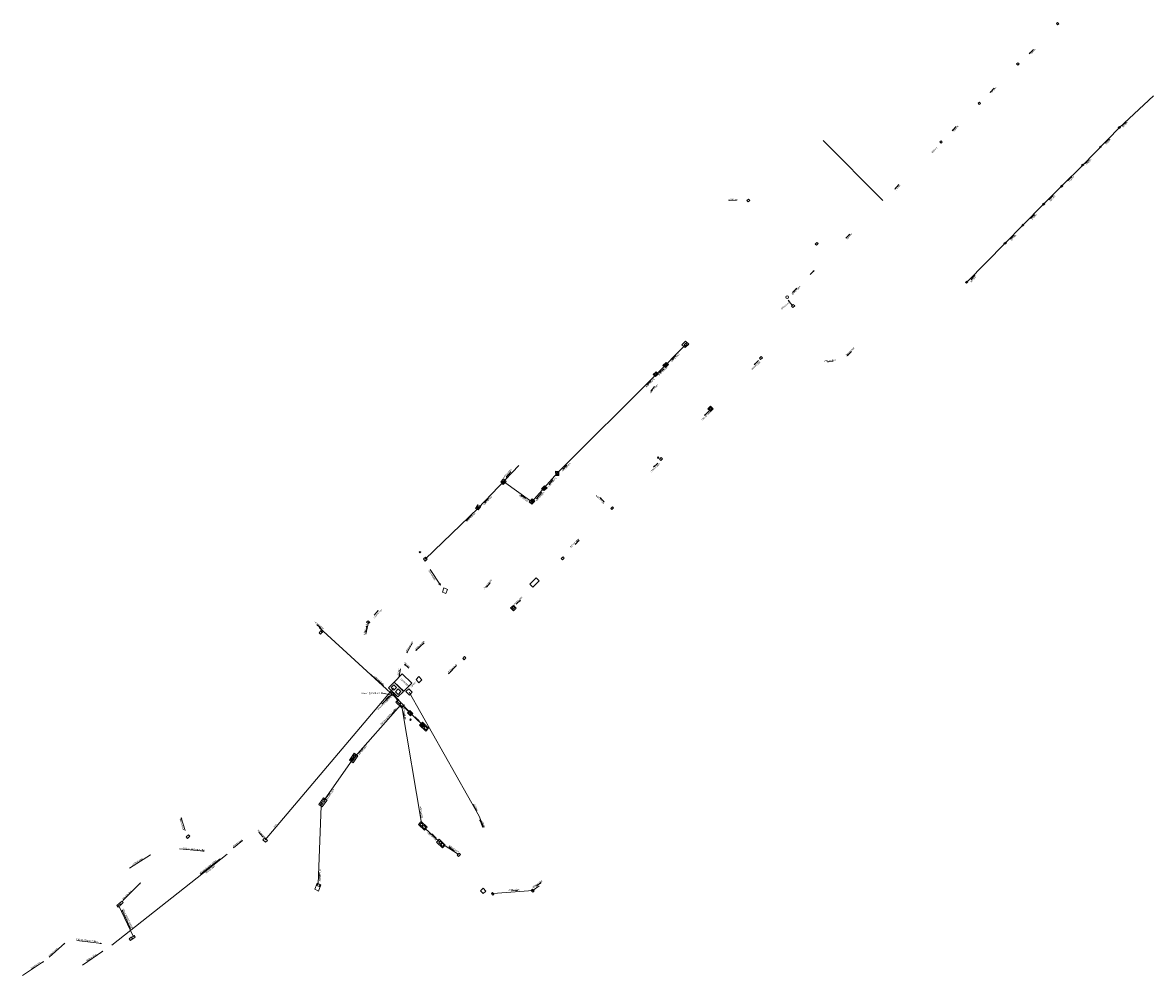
# Model space of a CAD drawing. Header units: millimetres. Extents: x -79464 to -76785, y -3788210 to -3782955.
# Tile 9 of 131: x -79195 to -78900, y -3785882 to -3785633. Entities that reach past the tile are written whole.
import ezdxf
from ezdxf.enums import TextEntityAlignment as Align
from ezdxf.lldxf.tags import DXFTag

# ---------------------------------------------------------------- set-up
doc = ezdxf.new("R2010")
doc.units = ezdxf.units.MM
doc.header["$LTSCALE"] = 8
doc.header["$MEASUREMENT"] = 0
doc.linetypes.add('CENTER', pattern=[2, 1.25, -0.25, 0.25, -0.25])
doc.layers.add('SEWER MANHOLE', color=7, linetype='Continuous')
doc.layers.add('STORMWATER MANHOLE', color=7, linetype='Continuous')
doc.styles.add('Style-Arial', font='arial.ttf')
tags = doc.linetypes.add('DASHED0', pattern=[1, 0.5, -0.5]).pattern_tags.tags
tags[6:7] = [DXFTag(74, 4), DXFTag(75, 0), DXFTag(340, '0'), DXFTag(46, 0.0), DXFTag(50, 0.0), DXFTag(44, 0.0), DXFTag(45, 0.0)]
tags[4:5] = [DXFTag(74, 4), DXFTag(75, 0), DXFTag(340, '0'), DXFTag(46, 0.0), DXFTag(50, 0.0), DXFTag(44, 0.0), DXFTag(45, 0.0)]

msp = doc.modelspace()

# ---------------------------------------------------------------- linework, layer by layer
at = {"layer": 'SEWER MANHOLE', "color": 45, "lineweight": 15}
for p, q in [((-79022.7, -3785717.04, 2.73), (-79021.75, -3785716.12, 2.72)), ((-79022.7, -3785717.04, 2.72), (-79021.82, -3785717.78, 2.73)), ((-79021.62, -3785716.61, 2.68), (-79022.06, -3785717.06, 2.46)), ((-79021.75, -3785717.38, 2.68), (-79022.06, -3785717.06, 2.46)), ((-79020.87, -3785716.86, 2.72), (-79021.82, -3785717.78, 2.73)), ((-79020.87, -3785716.86, 2.73), (-79021.75, -3785716.12, 2.72)), ((-79021.75, -3785717.38, 2.46), (-79021.31, -3785716.93, 2.68)), ((-79021.62, -3785716.61, 2.46), (-79021.31, -3785716.93, 2.68)), ((-79026.79, -3785721.63, 2.72), (-79027.59, -3785722.43, 2.73)), ((-79026.97, -3785722.96, 2.72), (-79027.59, -3785722.43, 2.73)), ((-79026.8, -3785721.87, 3.28), (-79027.32, -3785722.37, 3.32)), ((-79026.96, -3785722.67, 3.28), (-79027.32, -3785722.37, 3.32)), ((-79026.97, -3785722.96, 2.73), (-79026.18, -3785722.16, 2.72)), ((-79026.96, -3785722.67, 3.32), (-79026.44, -3785722.18, 3.28)), ((-79026.8, -3785721.87, 3.32), (-79026.44, -3785722.18, 3.28)), ((-79026.79, -3785721.63, 2.73), (-79026.18, -3785722.16, 2.72)), ((-79030.14, -3785724.82, 2.73), (-79029.38, -3785724.11, 2.72)), ((-79030.14, -3785724.82, 2.72), (-79029.56, -3785725.3, 2.73)), ((-79029.91, -3785724.78, 3.32), (-79029.42, -3785724.36, 3.28)), ((-79029.91, -3785724.78, 3.28), (-79029.49, -3785725.08, 3.32)), ((-79028.79, -3785724.59, 2.72), (-79029.56, -3785725.3, 2.73)), ((-79029, -3785724.66, 3.28), (-79029.49, -3785725.08, 3.32)), ((-79029, -3785724.66, 3.32), (-79029.42, -3785724.36, 3.28)), ((-79028.79, -3785724.59, 2.73), (-79029.38, -3785724.11, 2.72)), ((-79065.14, -3785748.54), (-79075.77, -3785759.68)), ((-79055.57, -3785751.1, 2.72), (-79055.58, -3785750.03, 2.73)), ((-79054.75, -3785750.06, 2.72), (-79055.58, -3785750.03, 2.73)), ((-79055.42, -3785750.88, 4.6), (-79055.41, -3785750.2, 4.69)), ((-79054.93, -3785750.18, 4.6), (-79055.41, -3785750.2, 4.69)), ((-79054.93, -3785750.18, 4.69), (-79054.95, -3785750.86, 4.6)), ((-79054.75, -3785750.06, 2.73), (-79054.74, -3785751.13, 2.72)), ((-79069.14, -3785752.03, 2.72), (-79069.89, -3785752.82, 2.73)), ((-79069.25, -3785753.47, 2.72), (-79069.89, -3785752.82, 2.73)), ((-79069.11, -3785752.42), (-79069.58, -3785752.94, 6.73)), ((-79069.26, -3785753.22), (-79069.58, -3785752.94, 6.73)), ((-79069.26, -3785753.22, 6.73), (-79068.79, -3785752.71)), ((-79069.25, -3785753.47, 2.73), (-79068.5, -3785752.68, 2.72)), ((-79069.14, -3785752.03, 2.73), (-79068.5, -3785752.68, 2.72)), ((-79069.11, -3785752.42, 6.73), (-79068.79, -3785752.71)), ((-79055.57, -3785751.1, 2.73), (-79054.74, -3785751.13, 2.72)), ((-79055.42, -3785750.88, 4.69), (-79054.95, -3785750.86, 4.6)), ((-79059.27, -3785754.58, 2.73), (-79058.51, -3785753.87, 2.72)), ((-79059.27, -3785754.58, 2.72), (-79058.59, -3785755.09, 2.73)), ((-79058.96, -3785754.51, 4.6), (-79058.45, -3785754.06, 4.69)), ((-79058.96, -3785754.51, 4.69), (-79058.65, -3785754.76, 4.6)), ((-79058.14, -3785754.31, 4.69), (-79058.65, -3785754.76, 4.6)), ((-79057.83, -3785754.38, 2.72), (-79058.59, -3785755.09, 2.73)), ((-79057.83, -3785754.38, 2.73), (-79058.51, -3785753.87, 2.72)), ((-79058.14, -3785754.31, 4.6), (-79058.45, -3785754.06, 4.69)), ((-79075.86, -3785758.83, 2.73), (-79076.52, -3785759.72, 2.72)), ((-79076.13, -3785759.68, 6.73), (-79075.79, -3785759.22)), ((-79075.86, -3785758.83, 2.72), (-79075.1, -3785759.22, 2.73)), ((-79075.45, -3785759.45, 6.73), (-79075.79, -3785759.22)), ((-79075.75, -3785760.11, 2.72), (-79075.1, -3785759.22, 2.73)), ((-79061.68, -3785757.22, 2.73), (-79062.44, -3785758.02, 2.72)), ((-79061.77, -3785758.63, 2.73), (-79062.44, -3785758.02, 2.72)), ((-79062.08, -3785758.01, 4.69), (-79061.62, -3785757.48, 4.6)), ((-79062.08, -3785758.01, 4.6), (-79061.76, -3785758.34, 4.69)), ((-79061.77, -3785758.63, 2.72), (-79061.01, -3785757.83, 2.73)), ((-79061.3, -3785757.81, 4.6), (-79061.76, -3785758.34, 4.69)), ((-79061.68, -3785757.22, 2.72), (-79061.01, -3785757.83, 2.73)), ((-79061.3, -3785757.81, 4.69), (-79061.62, -3785757.48, 4.6)), ((-79075.77, -3785759.68), (-79089.57, -3785772.98, 2.76)), ((-79075.75, -3785760.11, 2.73), (-79076.52, -3785759.72, 2.72)), ((-79076.13, -3785759.68), (-79075.78, -3785759.9, 6.73)), ((-79075.45, -3785759.45), (-79075.78, -3785759.9, 6.73)), ((-79104.38, -3785789.38), (-79105.03, -3785792.57)), ((-79131.33, -3785846.24, 3.46), (-79097.85, -3785806.59)), ((-79131.38, -3785845.71, 3.44), (-79131.9, -3785846.19, 3.45)), ((-79131.23, -3785846.85, 3.44), (-79131.9, -3785846.19, 3.45)), ((-79131.38, -3785845.71, 3.45), (-79130.71, -3785846.38, 3.44)), ((-79131.23, -3785846.85, 3.45), (-79130.71, -3785846.38, 3.44)), ((-79171.26, -3785873.72, 3.88), (-79141.24, -3785849.98, 3.41))]:
    msp.add_line(p, q, dxfattribs=at)
for points in [[(-79021.73, -3785717.03), (-79029.37, -3785724.76), (-79055.16, -3785750.56), (-79061.79, -3785757.99), (-79069.14, -3785752.73)], [(-79024.2, -3785719.85), (-79025.29, -3785720.97), (-79025.1, -3785720.7), (-79025.03, -3785720.78), (-79025.29, -3785720.97)], [(-78978.46, -3785718.8), (-78979.57, -3785719.9), (-78979.38, -3785719.63), (-78979.31, -3785719.71), (-78979.57, -3785719.9)], [(-79027.4, -3785723.29), (-79028.51, -3785724.39), (-79028.32, -3785724.13), (-79028.25, -3785724.21), (-79028.51, -3785724.39)], [(-78983.18, -3785721.3), (-78984.73, -3785721.49), (-78984.41, -3785721.39), (-78984.41, -3785721.5), (-78984.73, -3785721.49)], [(-79030.72, -3785726.4), (-79031.83, -3785727.5), (-79031.64, -3785727.24), (-79031.57, -3785727.32), (-79031.83, -3785727.5)], [(-79029.78, -3785727.9), (-79030.77, -3785729.11), (-79030.61, -3785728.82), (-79030.53, -3785728.89), (-79030.77, -3785729.11)], [(-79067.23, -3785750.21), (-79068.46, -3785751.6), (-79068.34, -3785751.3), (-79068.23, -3785751.46), (-79068.46, -3785751.6)], [(-79052.63, -3785748.45), (-79053.7, -3785749.58), (-79053.52, -3785749.31), (-79053.45, -3785749.39), (-79053.7, -3785749.58)], [(-79056.27, -3785752.28), (-79057.3, -3785753.45), (-79057.13, -3785753.17), (-79057.06, -3785753.25), (-79057.3, -3785753.45)], [(-79063.39, -3785757.18), (-79064.66, -3785756.28), (-79064.37, -3785756.42), (-79064.43, -3785756.5), (-79064.66, -3785756.28)], [(-79059.15, -3785755.58), (-79060.59, -3785757.21), (-79060.37, -3785756.86), (-79060.27, -3785757.08), (-79060.59, -3785757.21)], [(-79073.09, -3785757.08), (-79074.12, -3785758.25), (-79073.95, -3785757.97), (-79073.87, -3785758.05), (-79074.12, -3785758.25)], [(-79077.5, -3785761.51), (-79078.93, -3785762.97), (-79078.73, -3785762.73), (-79078.68, -3785762.84), (-79078.93, -3785762.97)], [(-79088.34, -3785775.63), (-79085.63, -3785779.78), (-79086.01, -3785779.37), (-79085.72, -3785779.29), (-79085.63, -3785779.78)], [(-79072.65, -3785779.1), (-79073.63, -3785780.31), (-79073.47, -3785780.02), (-79073.4, -3785780.09), (-79073.63, -3785780.31)], [(-79102.9, -3785787.56), (-79101.85, -3785786.4), (-79102.03, -3785786.68), (-79102.1, -3785786.6), (-79101.85, -3785786.4)], [(-79105.09, -3785791.97), (-79104.75, -3785790.44), (-79104.77, -3785790.77), (-79104.87, -3785790.74), (-79104.75, -3785790.44)], [(-79092.88, -3785794.79), (-79094.34, -3785797.39), (-79094.28, -3785797.18), (-79094.19, -3785797.26), (-79094.34, -3785797.39)], [(-79089.89, -3785794.83), (-79092.03, -3785796.77), (-79091.86, -3785796.55), (-79091.79, -3785796.68), (-79092.03, -3785796.77)], [(-79093.87, -3785801.43), (-79095, -3785800.36), (-79094.73, -3785800.54), (-79094.81, -3785800.61), (-79095, -3785800.36)], [(-79096.07, -3785801.55), (-79096.38, -3785803.48), (-79096.39, -3785803.15), (-79096.29, -3785803.17), (-79096.38, -3785803.48)], [(-79076.22, -3785838.52), (-79077.09, -3785836.95), (-79076.91, -3785837.14), (-79077.02, -3785837.2), (-79077.09, -3785836.95)], [(-79074.58, -3785842.96), (-79075.33, -3785841.02), (-79075.17, -3785841.22), (-79075.31, -3785841.26), (-79075.33, -3785841.02)], [(-79133, -3785844.24), (-79131.96, -3785845.41), (-79132.04, -3785845.26), (-79132.07, -3785845.33), (-79131.96, -3785845.41)], [(-79139.62, -3785848.28), (-79137.22, -3785846.38), (-79137.48, -3785846.5), (-79137.38, -3785846.59), (-79137.22, -3785846.38)], [(-79166.68, -3785853.61), (-79161.21, -3785850.08), (-79161.45, -3785850.31), (-79161.5, -3785850.21), (-79161.21, -3785850.08)], [(-79153.69, -3785848.57), (-79147.21, -3785849.16), (-79147.54, -3785849.19), (-79147.52, -3785849.08), (-79147.21, -3785849.16)], [(-79148.21, -3785855.12), (-79143.06, -3785851.13), (-79143.28, -3785851.38), (-79143.34, -3785851.29), (-79143.06, -3785851.13)], [(-79187.63, -3785876.84), (-79183.58, -3785873.13), (-79183.78, -3785873.39), (-79183.85, -3785873.31), (-79183.58, -3785873.13)], [(-79180.45, -3785872.43), (-79173.99, -3785873.25), (-79174.32, -3785873.27), (-79174.3, -3785873.17), (-79173.99, -3785873.25)], [(-79178.99, -3785878.93), (-79173.64, -3785875.22), (-79173.87, -3785875.45), (-79173.93, -3785875.36), (-79173.64, -3785875.22)], [(-79194.57, -3785881.57), (-79189.16, -3785877.95), (-79189.39, -3785878.18), (-79189.44, -3785878.09), (-79189.16, -3785877.95)]]:
    msp.add_lwpolyline(points, dxfattribs=at)
for points in [[(-79089.04, -3785773.01), (-79089.63, -3785773.5), (-79090.07, -3785772.91), (-79089.48, -3785772.41)], [(-79083.79, -3785780.84), (-79084.19, -3785781.92), (-79085.12, -3785781.57), (-79084.73, -3785780.49)], [(-79104.89, -3785789.37), (-79104.48, -3785789.08), (-79104.04, -3785789.49), (-79104.45, -3785789.77)], [(-79093.08, -3785805.32), (-79095.58, -3785802.89), (-79097.67, -3785805.02), (-79095.16, -3785807.44)], [(-79091.97, -3785804.34), (-79091.22, -3785805.2), (-79090.46, -3785804.48), (-79091.21, -3785803.62)], [(-79097.7, -3785805.06), (-79099.17, -3785806.51), (-79096.71, -3785808.93), (-79095.25, -3785807.47)], [(-79098.47, -3785806.46), (-79097.75, -3785807.14), (-79097.04, -3785806.44), (-79097.76, -3785805.76)], [(-79096.64, -3785806.78), (-79097.37, -3785807.54), (-79096.65, -3785808.25), (-79095.91, -3785807.5)], [(-79093.89, -3785806.78), (-79092.97, -3785807.69), (-79093.7, -3785808.41), (-79094.62, -3785807.5)]]:
    msp.add_lwpolyline(points, close=True, dxfattribs=at)
at = {"layer": 'SEWER MANHOLE', "color": 45, "lineweight": 15, "elevation": 3.26}
msp.add_lwpolyline([(-79093.81, -3785807.64), (-79075.52, -3785840.02), (-79074.42, -3785842.93)], dxfattribs=at)
at = {"layer": 'STORMWATER MANHOLE', "color": 216, "lineweight": 15}
for p, q in [((-78924.7, -3785632.96, 2.76), (-78925.01, -3785633.21, 2.77)), ((-78924.68, -3785633.53, 2.76), (-78925.01, -3785633.21, 2.77)), ((-78924.7, -3785632.96, 2.77), (-78924.37, -3785633.28, 2.76)), ((-78924.68, -3785633.53, 2.77), (-78924.37, -3785633.28, 2.76)), ((-78935.4, -3785643.75, 2.77), (-78935.06, -3785643.43, 2.76)), ((-78935.4, -3785643.75, 2.76), (-78935.09, -3785644.03, 2.77)), ((-78934.75, -3785643.72, 2.76), (-78935.09, -3785644.03, 2.77)), ((-78934.75, -3785643.72, 2.77), (-78935.06, -3785643.43, 2.76)), ((-78945.1, -3785653.7, 2.77), (-78945.44, -3785653.99, 2.76)), ((-78945.16, -3785654.32, 2.77), (-78945.44, -3785653.99, 2.76)), ((-78945.16, -3785654.32, 2.76), (-78944.81, -3785654.03, 2.77)), ((-78945.1, -3785653.7, 2.76), (-78944.81, -3785654.03, 2.77)), ((-78908.54, -3785660.08, 4.6), (-78908.94, -3785660.35, 4.69)), ((-78908.67, -3785660.58, 4.6), (-78908.94, -3785660.35, 4.69)), ((-78908.67, -3785660.58, 4.69), (-78908.27, -3785660.32, 4.6)), ((-78908.54, -3785660.08, 4.69), (-78908.27, -3785660.32, 4.6)), ((-78955.38, -3785664.11, 2.77), (-78955.08, -3785663.8, 2.76)), ((-78955.38, -3785664.11, 2.76), (-78955.07, -3785664.43, 2.77)), ((-78954.77, -3785664.13, 2.77), (-78955.08, -3785663.8, 2.76)), ((-78954.77, -3785664.13, 2.76), (-78955.07, -3785664.43, 2.77)), ((-78913.46, -3785665.2, 3.32), (-78913.8, -3785665.5, 3.28)), ((-78913.65, -3785665.66, 3.32), (-78913.8, -3785665.5, 3.28)), ((-78913.65, -3785665.66, 3.28), (-78913.3, -3785665.36, 3.32)), ((-78913.46, -3785665.2, 3.28), (-78913.3, -3785665.36, 3.32)), ((-78918.45, -3785670.2, 4.69), (-78918.08, -3785669.91, 4.6)), ((-78918.45, -3785670.2, 4.6), (-78918.24, -3785670.33, 4.69)), ((-78917.88, -3785670.04, 4.6), (-78918.24, -3785670.33, 4.69)), ((-78917.88, -3785670.04, 4.69), (-78918.08, -3785669.91, 4.6)), ((-78923.61, -3785675.36, 4.6), (-78923.94, -3785675.7, 4.69)), ((-78923.69, -3785675.86, 4.6), (-78923.94, -3785675.7, 4.69)), ((-78923.69, -3785675.86, 4.69), (-78923.36, -3785675.52, 4.6)), ((-78923.61, -3785675.36, 4.69), (-78923.36, -3785675.52, 4.6)), ((-79005.31, -3785679.03, 6.73), (-79005.76, -3785679.42, 6.77)), ((-79005.42, -3785679.77, 6.73), (-79005.76, -3785679.42, 6.77)), ((-79005.42, -3785679.77, 6.77), (-79004.97, -3785679.38, 6.73)), ((-79005.31, -3785679.03, 6.77), (-79004.97, -3785679.38, 6.73)), ((-78928.63, -3785680.38, 4.69), (-78928.31, -3785680.07, 4.6)), ((-78928.63, -3785680.38, 4.6), (-78928.36, -3785680.56, 4.69)), ((-78928.04, -3785680.25, 4.6), (-78928.36, -3785680.56, 4.69)), ((-78928.04, -3785680.25, 4.69), (-78928.31, -3785680.07, 4.6)), ((-78933.66, -3785685.54, 4.6), (-78934.06, -3785685.87, 4.69)), ((-78933.66, -3785685.54, 4.69), (-78933.46, -3785685.72, 4.6)), ((-78933.85, -3785686.05, 4.6), (-78934.06, -3785685.87, 4.69)), ((-78933.85, -3785686.05, 4.69), (-78933.46, -3785685.72, 4.6)), ((-78987.87, -3785690.76, 4.69), (-78987.45, -3785690.33, 4.6)), ((-78987.87, -3785690.76, 4.6), (-78987.55, -3785691.06, 4.69)), ((-78987.13, -3785690.63, 4.6), (-78987.55, -3785691.06, 4.69)), ((-78987.13, -3785690.63, 4.69), (-78987.45, -3785690.33, 4.6)), ((-78938.28, -3785690.24, 4.69), (-78938.69, -3785690.57, 4.6)), ((-78938.44, -3785690.77, 4.69), (-78938.69, -3785690.57, 4.6)), ((-78938.44, -3785690.77, 4.6), (-78938.03, -3785690.44, 4.69)), ((-78938.28, -3785690.24, 4.6), (-78938.03, -3785690.44, 4.69)), ((-78948.37, -3785700.42, 4.6), (-78948.68, -3785700.77, 4.69)), ((-78948.37, -3785700.42, 4.69), (-78948.13, -3785700.59, 4.6)), ((-78948.45, -3785700.94, 4.6), (-78948.68, -3785700.77, 4.69)), ((-78948.45, -3785700.94, 4.69), (-78948.13, -3785700.59, 4.6)), ((-79002.45, -3785720.52, 4.6), (-79002, -3785720.08, 4.69)), ((-79002.45, -3785720.52, 4.69), (-79002.12, -3785720.85, 4.6)), ((-79001.66, -3785720.41, 4.69), (-79002.12, -3785720.85, 4.6)), ((-79001.66, -3785720.41, 4.6), (-79002, -3785720.08, 4.69)), ((-79015.88, -3785733.75, 2.72), (-79015.22, -3785733.05, 2.73)), ((-79015.88, -3785733.75, 2.73), (-79015.17, -3785734.44, 2.72)), ((-79015.51, -3785733.8, 4.69), (-79015.09, -3785733.36, 4.6)), ((-79015.51, -3785733.8, 4.6), (-79015.25, -3785734.1, 4.69)), ((-79014.83, -3785733.66, 4.6), (-79015.25, -3785734.1, 4.69)), ((-79014.5, -3785733.74, 2.72), (-79015.22, -3785733.05, 2.73)), ((-79014.5, -3785733.74, 2.73), (-79015.17, -3785734.44, 2.72)), ((-79014.83, -3785733.66, 4.69), (-79015.09, -3785733.36, 4.6)), ((-79029.05, -3785746.48, 6.77), (-79028.83, -3785746.26, 6.73)), ((-79029.05, -3785746.48, 6.73), (-79028.86, -3785746.67, 6.77)), ((-79028.64, -3785746.46, 6.73), (-79028.86, -3785746.67, 6.77)), ((-79028.64, -3785746.46, 6.77), (-79028.83, -3785746.26, 6.73)), ((-79028.05, -3785746.43, 4.69), (-79028.49, -3785746.88, 4.6)), ((-79028.18, -3785747.21, 4.69), (-79028.49, -3785746.88, 4.6)), ((-79028.18, -3785747.21, 4.6), (-79027.73, -3785746.76, 4.69)), ((-79028.05, -3785746.43, 4.6), (-79027.73, -3785746.76, 4.69)), ((-79040.78, -3785759.28, 2.76), (-79041.22, -3785759.76, 2.76)), ((-79040.78, -3785759.28, 2.76), (-79040.47, -3785759.57, 2.76)), ((-79040.91, -3785760.05, 2.76), (-79041.22, -3785759.76, 2.76)), ((-79040.91, -3785760.05, 2.76), (-79040.47, -3785759.57, 2.76)), ((-79053.66, -3785772.39, 2.76), (-79054.1, -3785772.81, 2.76)), ((-79053.78, -3785773.15, 2.76), (-79054.1, -3785772.81, 2.76)), ((-79053.78, -3785773.15, 2.76), (-79053.35, -3785772.72, 2.76)), ((-79053.66, -3785772.39, 2.76), (-79053.35, -3785772.72, 2.76)), ((-79060.66, -3785777.85, 6.77), (-79062.3, -3785779.5, 6.73)), ((-79061.49, -3785780.29, 6.77), (-79062.3, -3785779.5, 6.73)), ((-79061.49, -3785780.29, 6.73), (-79059.85, -3785778.64, 6.77)), ((-79060.66, -3785777.85, 6.73), (-79059.85, -3785778.64, 6.77)), ((-79066.6, -3785785.03, 6.73), (-79067.32, -3785785.7, 6.77)), ((-79066.61, -3785786.43, 6.73), (-79067.32, -3785785.7, 6.77)), ((-79066.54, -3785785.35, 6.73), (-79066.99, -3785785.84, 6.77)), ((-79066.71, -3785786.09, 6.73), (-79066.99, -3785785.84, 6.77)), ((-79066.71, -3785786.09, 6.77), (-79066.26, -3785785.6, 6.73)), ((-79066.61, -3785786.43, 6.77), (-79065.89, -3785785.76, 6.73)), ((-79066.6, -3785785.03, 6.77), (-79065.89, -3785785.76, 6.73)), ((-79066.54, -3785785.35, 6.77), (-79066.26, -3785785.6, 6.73)), ((-79117.28, -3785792.16, 3.61), (-79116.81, -3785791.68, 3.63)), ((-79096.54, -3785809.74, 3.06), (-79117.23, -3785790.8, 3.63)), ((-79116.43, -3785792.05, 3.61), (-79116.81, -3785791.68, 3.63)), ((-79117.28, -3785792.16, 3.63), (-79116.89, -3785792.53, 3.61)), ((-79116.43, -3785792.05, 3.63), (-79116.89, -3785792.53, 3.61)), ((-79079.31, -3785798.39, 6.73), (-79079.76, -3785798.85, 6.77)), ((-79079.44, -3785799.19, 6.73), (-79079.76, -3785798.85, 6.77)), ((-79079.44, -3785799.19, 6.77), (-79078.99, -3785798.72, 6.73)), ((-79079.31, -3785798.39, 6.77), (-79078.99, -3785798.72, 6.73)), ((-79098.23, -3785808.22), (-79100.89, -3785810.83)), ((-79099.87, -3785809.59), (-79098.88, -3785808.61)), ((-79097.86, -3785808.3), (-79096.69, -3785809.89, 3.06)), ((-79097.24, -3785810.25, 3.33), (-79096.5, -3785809.46, 3.37)), ((-79108.5, -3785825.12), (-79096.01, -3785811.06, 3.07)), ((-79097.24, -3785810.25, 3.37), (-79095.71, -3785811.75, 3.33)), ((-79096.92, -3785810.14, 3.08), (-79096.54, -3785809.74, 3.06)), ((-79096.92, -3785810.14, 3.06), (-79096.32, -3785810.73, 3.08)), ((-79095.94, -3785810.33, 3.08), (-79096.54, -3785809.74, 3.06)), ((-79095.94, -3785810.33, 3.06), (-79096.32, -3785810.73, 3.08)), ((-79095.83, -3785810.47, 3.06), (-79096.21, -3785810.86, 3.08)), ((-79095.64, -3785811.44, 3.06), (-79096.21, -3785810.86, 3.08)), ((-79095.83, -3785810.47, 3.08), (-79095.26, -3785811.05, 3.06)), ((-79094.96, -3785810.97, 3.37), (-79095.71, -3785811.75, 3.33)), ((-79095.65, -3785811.43, 3.06), (-79090.57, -3785841.83, 6.73)), ((-79095.64, -3785811.44, 3.08), (-79095.26, -3785811.05, 3.06)), ((-79094.23, -3785813.08, 3.37), (-79093.56, -3785812.43, 3.33)), ((-79092.78, -3785813.2, 3.37), (-79093.56, -3785812.43, 3.33)), ((-79094.23, -3785813.08, 3.33), (-79093.45, -3785813.85, 3.37)), ((-79094.01, -3785813.04, 3.08), (-79093.61, -3785812.67, 3.06)), ((-79094.01, -3785813.04, 3.06), (-79093.43, -3785813.6, 3.08)), ((-79093.04, -3785813.24, 3.08), (-79093.61, -3785812.67, 3.06)), ((-79093.41, -3785814.67, 3.35), (-79093.6, -3785814.89, 3.34)), ((-79093.43, -3785815.06, 3.35), (-79093.6, -3785814.89, 3.34)), ((-79092.78, -3785813.2, 3.33), (-79093.45, -3785813.85, 3.37)), ((-79093.04, -3785813.24, 3.06), (-79093.43, -3785813.6, 3.08)), ((-79093.43, -3785815.06, 3.34), (-79093.24, -3785814.83, 3.35)), ((-79093.41, -3785814.67, 3.34), (-79093.24, -3785814.83, 3.35)), ((-79090.29, -3785815.52, 3.37), (-79091.07, -3785816.31, 3.33)), ((-79089.46, -3785817.85, 3.37), (-79091.07, -3785816.31, 3.33)), ((-79090.34, -3785815.84, 3.08), (-79090.74, -3785816.19, 3.06)), ((-79090.12, -3785816.82, 3.08), (-79090.74, -3785816.19, 3.06)), ((-79090.34, -3785815.84, 3.06), (-79089.72, -3785816.48, 3.08)), ((-79090.29, -3785815.52, 3.33), (-79088.69, -3785817.07, 3.37)), ((-79090.12, -3785816.82, 3.06), (-79089.72, -3785816.48, 3.08)), ((-79089.99, -3785816.94, 3.06), (-79089.6, -3785816.55, 3.08)), ((-79089.99, -3785816.94, 3.08), (-79089.42, -3785817.52, 3.06)), ((-79089.02, -3785817.13, 3.06), (-79089.6, -3785816.55, 3.08)), ((-79089.46, -3785817.85, 3.33), (-79088.69, -3785817.07, 3.37)), ((-79089.02, -3785817.13, 3.08), (-79089.42, -3785817.52, 3.06)), ((-79108.1, -3785823.62, 3.34), (-79109.33, -3785825.43, 3.35)), ((-79108.4, -3785824.56, 3.35), (-79108, -3785824.01, 3.34)), ((-79108.39, -3785826.07, 3.35), (-79107.15, -3785824.26, 3.34)), ((-79108.1, -3785823.62, 3.35), (-79107.15, -3785824.26, 3.34)), ((-79107.59, -3785824.32, 3.35), (-79108, -3785824.01, 3.34)), ((-79115.93, -3785835.81), (-79108.5, -3785825.12)), ((-79108.39, -3785826.07, 3.34), (-79109.33, -3785825.43, 3.35)), ((-79108.52, -3785824.77, 3.34), (-79108.96, -3785825.38, 3.35)), ((-79108.55, -3785825.64, 3.34), (-79108.96, -3785825.38, 3.35)), ((-79108.55, -3785825.64, 3.35), (-79108.11, -3785825.03, 3.34)), ((-79108.52, -3785824.77, 3.35), (-79108.11, -3785825.03, 3.34)), ((-79108.4, -3785824.56, 3.34), (-79107.99, -3785824.87, 3.35)), ((-79107.59, -3785824.32, 3.34), (-79107.99, -3785824.87, 3.35)), ((-79116.09, -3785835.2, 3.34), (-79117.34, -3785836.98, 3.35)), ((-79116.44, -3785837.62, 3.35), (-79115.19, -3785835.84, 3.34)), ((-79116.03, -3785835.62, 3.34), (-79116.39, -3785836.16, 5.39)), ((-79116.09, -3785835.2, 3.35), (-79115.19, -3785835.84, 3.34)), ((-79116.06, -3785836.36, 5.39), (-79115.7, -3785835.83, 3.34)), ((-79116.03, -3785835.62, 5.39), (-79115.7, -3785835.83, 3.34)), ((-79117.5, -3785857.81), (-79116.69, -3785837.3)), ((-79116.44, -3785837.62, 3.34), (-79117.34, -3785836.98, 3.35)), ((-79116.91, -3785836.94, 5.39), (-79116.56, -3785836.42, 3.34)), ((-79116.91, -3785836.94, 3.34), (-79116.59, -3785837.13, 5.39)), ((-79116.24, -3785836.61, 3.34), (-79116.59, -3785837.13, 5.39)), ((-79116.24, -3785836.61, 5.39), (-79116.56, -3785836.42, 3.34)), ((-79116.06, -3785836.36, 3.34), (-79116.39, -3785836.16, 5.39)), ((-79091.32, -3785842.21, 6.73), (-79090.62, -3785841.44, 6.77)), ((-79090.96, -3785842.17, 6.77), (-79090.59, -3785841.81, 6.73)), ((-79089.09, -3785842.91, 6.73), (-79090.62, -3785841.44, 6.77)), ((-79090.09, -3785842.29, 6.77), (-79090.59, -3785841.81, 6.73)), ((-79151.94, -3785845.42, 3.63), (-79151.34, -3785844.86, 3.61)), ((-79150.98, -3785845.27, 3.63), (-79151.34, -3785844.86, 3.61)), ((-79091.32, -3785842.21, 6.77), (-79089.79, -3785843.68, 6.73)), ((-79090.96, -3785842.17, 6.73), (-79090.45, -3785842.64, 6.77)), ((-79090.09, -3785842.29, 6.73), (-79090.45, -3785842.64, 6.77)), ((-79089.97, -3785842.42, 6.73), (-79090.35, -3785842.79, 6.77)), ((-79089.85, -3785843.29, 6.73), (-79090.35, -3785842.79, 6.77)), ((-79089.97, -3785842.42, 6.77), (-79089.47, -3785842.92, 6.73)), ((-79089.85, -3785843.29, 6.77), (-79089.47, -3785842.92, 6.73)), ((-79089.09, -3785842.91, 6.77), (-79089.79, -3785843.68, 6.73)), ((-79085.86, -3785846.68, 3.35), (-79089.68, -3785843.13, 6.75)), ((-79151.94, -3785845.42, 3.61), (-79151.57, -3785845.83, 3.63)), ((-79150.98, -3785845.27, 3.61), (-79151.57, -3785845.83, 3.63)), ((-79085.91, -3785846.06, 3.33), (-79086.61, -3785846.78, 3.37)), ((-79085.1, -3785848.29, 3.33), (-79086.61, -3785846.78, 3.37)), ((-79085.71, -3785846.53, 3.33), (-79086.07, -3785846.91, 3.37)), ((-79085.59, -3785847.37, 3.33), (-79086.07, -3785846.91, 3.37)), ((-79085.91, -3785846.06, 3.37), (-79084.4, -3785847.57, 3.33)), ((-79085.71, -3785846.53, 3.37), (-79085.23, -3785846.99, 3.33)), ((-79085.59, -3785847.37, 3.37), (-79085.23, -3785846.99, 3.33)), ((-79085.5, -3785847.45, 3.37), (-79085.09, -3785847.07, 3.33)), ((-79085.5, -3785847.45, 3.33), (-79085.05, -3785847.92, 3.37)), ((-79085.1, -3785848.29, 3.37), (-79084.4, -3785847.57, 3.33)), ((-79084.65, -3785847.53, 3.37), (-79085.09, -3785847.07, 3.33)), ((-79084.65, -3785847.53, 3.33), (-79085.05, -3785847.92, 3.37)), ((-79084.67, -3785847.55, 3.33), (-79081.03, -3785849.97)), ((-79080.75, -3785849.67, 6.76), (-79081.29, -3785850.24)), ((-79080.93, -3785850.56, 6.76), (-79081.29, -3785850.24)), ((-79080.93, -3785850.56), (-79080.39, -3785849.99, 6.76)), ((-79080.75, -3785849.67), (-79080.39, -3785849.99, 6.76)), ((-79118.39, -3785859.08, 6.77), (-79117.72, -3785857.48, 6.73)), ((-79118.39, -3785859.08, 6.73), (-79117.43, -3785859.55, 6.77)), ((-79117.83, -3785858.13, 6.77), (-79117.62, -3785857.67, 6.73)), ((-79117.83, -3785858.13, 6.73), (-79117.23, -3785858.39, 6.77)), ((-79116.77, -3785857.95, 6.77), (-79117.72, -3785857.48, 6.73)), ((-79117.02, -3785857.93, 6.77), (-79117.62, -3785857.67, 6.73)), ((-79116.77, -3785857.95, 6.73), (-79117.43, -3785859.55, 6.77)), ((-79117.02, -3785857.93, 6.73), (-79117.23, -3785858.39, 6.77)), ((-79074.49, -3785858.81), (-79075.21, -3785859.5, 3.35)), ((-79074.49, -3785860.24), (-79075.21, -3785859.5, 3.35)), ((-79074.49, -3785858.81, 3.35), (-79073.77, -3785859.55)), ((-79074.49, -3785860.24, 3.35), (-79073.77, -3785859.55)), ((-79061.55, -3785859.46, 3.27), (-79071.88, -3785860.2)), ((-79061.61, -3785859.03, 6.77), (-79061.98, -3785859.38, 6.73)), ((-79061.55, -3785859.84, 6.77), (-79061.98, -3785859.38, 6.73)), ((-79061.61, -3785859.03, 6.73), (-79061.18, -3785859.49, 6.77)), ((-79061.55, -3785859.46, 3.27), (-79059.91, -3785858.18)), ((-79061.55, -3785859.84, 6.73), (-79061.18, -3785859.49, 6.77)), ((-79168.65, -3785862.2, 3.63), (-79169.3, -3785862.73, 3.61)), ((-79168.99, -3785863.12, 3.61), (-79168.34, -3785862.59, 3.63)), ((-79168.65, -3785862.2, 3.61), (-79168.34, -3785862.59, 3.63)), ((-79072.03, -3785859.97), (-79072.29, -3785860.17, 3.35)), ((-79071.96, -3785860.66), (-79072.29, -3785860.17, 3.35)), ((-79072.03, -3785859.97, 3.35), (-79071.7, -3785860.46)), ((-79071.96, -3785860.66, 3.35), (-79071.7, -3785860.46)), ((-79169.37, -3785862.79, 3.61), (-79169.99, -3785863.3, 3.63)), ((-79169.69, -3785863.73, 3.61), (-79169.99, -3785863.3, 3.63)), ((-79169.69, -3785863.73, 3.63), (-79169.06, -3785863.22, 3.61)), ((-79165.69, -3785871.49), (-79169.56, -3785863.28)), ((-79169.37, -3785862.79, 3.63), (-79169.06, -3785863.22, 3.61)), ((-79168.99, -3785863.12, 3.63), (-79169.3, -3785862.73, 3.61)), ((-79166.12, -3785871.54, 3.98), (-79165.52, -3785871.15, 4.44)), ((-79165.21, -3785871.61, 3.98), (-79165.52, -3785871.15, 4.44)), ((-79166.24, -3785871.63, 4.45), (-79166.81, -3785872.05, 4.44)), ((-79166.47, -3785872.47, 4.45), (-79166.81, -3785872.05, 4.44)), ((-79166.47, -3785872.47, 4.44), (-79165.91, -3785872.05, 4.45)), ((-79166.24, -3785871.63, 4.44), (-79165.91, -3785872.05, 4.45)), ((-79166.12, -3785871.54, 4.44), (-79165.8, -3785871.99, 3.98)), ((-79165.21, -3785871.61, 4.44), (-79165.8, -3785871.99, 3.98))]:
    msp.add_line(p, q, dxfattribs=at)
at = {"layer": 'STORMWATER MANHOLE', "color": 216, "linetype": 'DASHED0', "lineweight": 15}
msp.add_line((-78970.3, -3785679.34, 2.75), (-78985.86, -3785663.74), dxfattribs=at)
at = {"layer": 'STORMWATER MANHOLE', "color": 216, "linetype": 'CENTER', "lineweight": 15}
for p, q in [((-79116.81, -3785791.68, 3.63), (-79116.57, -3785791.41)), ((-79116.42, -3785792.06), (-79116.16, -3785791.78))]:
    msp.add_line(p, q, dxfattribs=at)
at = {"layer": 'STORMWATER MANHOLE', "color": 216, "lineweight": 15}
for points in [[(-78931.02, -3785639.95), (-78932.09, -3785641.08), (-78931.91, -3785640.81), (-78931.84, -3785640.89), (-78932.09, -3785641.08)], [(-78941.22, -3785650.03), (-78942.29, -3785651.17), (-78942.11, -3785650.89), (-78942.04, -3785650.97), (-78942.29, -3785651.17)], [(-78948.39, -3785700.69), (-78938.33, -3785690.51), (-78933.78, -3785685.81), (-78928.33, -3785680.33), (-78923.6, -3785675.58), (-78918.09, -3785670.13), (-78908.57, -3785660.3), (-78899.72, -3785652.03)], [(-78907.95, -3785659.89), (-78906.81, -3785658.83), (-78907.01, -3785659.09), (-78907.07, -3785659.01), (-78906.81, -3785658.83)], [(-78951.15, -3785660.08), (-78952.22, -3785661.21), (-78952.04, -3785660.94), (-78951.97, -3785661.02), (-78952.22, -3785661.21)], [(-78912.35, -3785664.41), (-78911.26, -3785663.29), (-78911.45, -3785663.57), (-78911.52, -3785663.49), (-78911.26, -3785663.29)], [(-78917.53, -3785669.71), (-78916.42, -3785668.61), (-78916.61, -3785668.88), (-78916.68, -3785668.8), (-78916.42, -3785668.61)], [(-78922.09, -3785674.25), (-78920.98, -3785673.15), (-78921.17, -3785673.41), (-78921.24, -3785673.33), (-78920.98, -3785673.15)], [(-78966.09, -3785675.25), (-78967.17, -3785676.39), (-78966.98, -3785676.12), (-78966.91, -3785676.2), (-78967.17, -3785676.39)], [(-79008.45, -3785679.38), (-79010.49, -3785679.33), (-79010.14, -3785679.29), (-79010.14, -3785679.42), (-79010.49, -3785679.33)], [(-78926.98, -3785679.19), (-78925.89, -3785678.07), (-78926.07, -3785678.34), (-78926.14, -3785678.26), (-78925.89, -3785678.07)], [(-78931.8, -3785684.11), (-78930.69, -3785683.01), (-78930.88, -3785683.28), (-78930.95, -3785683.2), (-78930.69, -3785683.01)], [(-78979.93, -3785689.25), (-78978.84, -3785688.14), (-78979.03, -3785688.41), (-78979.1, -3785688.33), (-78978.84, -3785688.14)], [(-78937.1, -3785689.48), (-78935.99, -3785688.38), (-78936.18, -3785688.64), (-78936.25, -3785688.56), (-78935.99, -3785688.38)], [(-78989.25, -3785698.73), (-78988.16, -3785697.61), (-78988.34, -3785697.88), (-78988.41, -3785697.8), (-78988.16, -3785697.61)], [(-78947.24, -3785700.11), (-78946.25, -3785698.9), (-78946.42, -3785699.19), (-78946.49, -3785699.12), (-78946.25, -3785698.9)], [(-78993.8, -3785703.36), (-78992.71, -3785702.24), (-78992.9, -3785702.51), (-78992.97, -3785702.43), (-78992.71, -3785702.24)], [(-78994, -3785706.61), (-78994.93, -3785705.36), (-78994.69, -3785705.59), (-78994.78, -3785705.64), (-78994.93, -3785705.36)], [(-79002.72, -3785721.14), (-79003.79, -3785722.28), (-79003.61, -3785722), (-79003.54, -3785722.08), (-79003.79, -3785722.28)], [(-79015.66, -3785734.39), (-79016.75, -3785735.51), (-79016.57, -3785735.24), (-79016.5, -3785735.32), (-79016.75, -3785735.51)], [(-79028.97, -3785747.89), (-79030.08, -3785748.99), (-79029.89, -3785748.72), (-79029.82, -3785748.8), (-79030.08, -3785748.99)], [(-79042.9, -3785758.01), (-79044.02, -3785756.92), (-79043.75, -3785757.11), (-79043.83, -3785757.18), (-79044.02, -3785756.92)], [(-79050.51, -3785769.18), (-79049.44, -3785768.04), (-79049.62, -3785768.31), (-79049.69, -3785768.24), (-79049.44, -3785768.04)], [(-79065.87, -3785784.71), (-79064.72, -3785783.65), (-79064.92, -3785783.91), (-79064.99, -3785783.83), (-79064.72, -3785783.65)], [(-79116.72, -3785791.1), (-79117.88, -3785790.05), (-79117.6, -3785790.22), (-79117.68, -3785790.29), (-79117.88, -3785790.05)], [(-79100.48, -3785805.97), (-79104, -3785802.87), (-79103.72, -3785803.04), (-79103.79, -3785803.12), (-79104, -3785802.87)], [(-79081.45, -3785800.74), (-79083.53, -3785802.85), (-79083.42, -3785802.69), (-79083.38, -3785802.75), (-79083.53, -3785802.85)], [(-79100.99, -3785807.85), (-79097.47, -3785808.59), (-79097.61, -3785808.5), (-79097.62, -3785808.6), (-79097.47, -3785808.59)], [(-79097.65, -3785808.33), (-79096.76, -3785809.62), (-79096.99, -3785809.38), (-79096.9, -3785809.33), (-79096.76, -3785809.62)], [(-79098.33, -3785813.5), (-79097.3, -3785812.32), (-79097.47, -3785812.6), (-79097.55, -3785812.53), (-79097.3, -3785812.32)], [(-79093.94, -3785812.52), (-79095.06, -3785811.43), (-79094.78, -3785811.61), (-79094.86, -3785811.68), (-79095.06, -3785811.43)], [(-79095.05, -3785814.55), (-79095.29, -3785813), (-79095.19, -3785813.32), (-79095.29, -3785813.32), (-79095.29, -3785813)], [(-79091.2, -3785815.18), (-79092.3, -3785814.07), (-79092.03, -3785814.26), (-79092.11, -3785814.33), (-79092.3, -3785814.07)], [(-79106.94, -3785823.51), (-79105.91, -3785822.34), (-79106.09, -3785822.62), (-79106.16, -3785822.54), (-79105.91, -3785822.34)], [(-79115.47, -3785835.34), (-79114.57, -3785834.06), (-79114.71, -3785834.36), (-79114.79, -3785834.29), (-79114.57, -3785834.06)], [(-79090.7, -3785840.49), (-79090.96, -3785838.95), (-79090.85, -3785839.26), (-79090.96, -3785839.27), (-79090.96, -3785838.95)], [(-79152.16, -3785843.77), (-79153.26, -3785840.47), (-79153.23, -3785840.8), (-79153.08, -3785840.75), (-79153.26, -3785840.47)], [(-79086.75, -3785845.73), (-79087.88, -3785844.66), (-79087.61, -3785844.84), (-79087.69, -3785844.91), (-79087.88, -3785844.66)], [(-79082.01, -3785849.03), (-79083.31, -3785848.15), (-79083.01, -3785848.29), (-79083.07, -3785848.37), (-79083.31, -3785848.15)], [(-79117.32, -3785856.35), (-79117.26, -3785854.79), (-79117.22, -3785855.12), (-79117.32, -3785855.11), (-79117.26, -3785854.79)], [(-79168.42, -3785862.05), (-79163.81, -3785857.46), (-79163.99, -3785857.73), (-79164.06, -3785857.66), (-79163.81, -3785857.46)], [(-79067.05, -3785859.53), (-79065.49, -3785859.46), (-79065.81, -3785859.53), (-79065.81, -3785859.42), (-79065.49, -3785859.46)], [(-79060.62, -3785858.3), (-79059.37, -3785857.37), (-79059.6, -3785857.61), (-79059.65, -3785857.52), (-79059.37, -3785857.37)], [(-79166.43, -3785869.34), (-79168.63, -3785864.57), (-79168.44, -3785864.84), (-79168.53, -3785864.88), (-79168.63, -3785864.57)]]:
    msp.add_lwpolyline(points, dxfattribs=at)
for points in [[(-78993.73, -3785707.26), (-78993.24, -3785706.83), (-78993.61, -3785706.53), (-78994.11, -3785706.96)], [(-79090.76, -3785771.15), (-79090.99, -3785771.35), (-79091.18, -3785771.14), (-79090.95, -3785770.95)], [(-79098.88, -3785808.61), (-79099.01, -3785808.69), (-79098.94, -3785808.74)], [(-79098.17, -3785807.68), (-79097.74, -3785808.16), (-79098.04, -3785808.44), (-79098.47, -3785807.95)]]:
    msp.add_lwpolyline(points, close=True, dxfattribs=at)
at = {"layer": 'STORMWATER MANHOLE', "color": 216, "linetype": 'CENTER', "lineweight": 15}
msp.add_lwpolyline([(-79089.81, -3785816.74), (-79089.9, -3785816.64), (-79095.42, -3785811.25)], dxfattribs=at)
at = {"layer": 'STORMWATER MANHOLE', "color": 216, "lineweight": 15}
msp.add_circle((-78995.2, -3785704.58, 3.29), 0.35, dxfattribs=at)

# ---------------------------------------------------------------- texts
at = {"layer": 'SEWER MANHOLE', "color": 1, "style": 'Style-Arial'}
for s, rotation, p in [('200mm pipe', 46, (-78979.68, -3785720.14, 3.23)), ('100mm pipe', 226, (-79023.54, -3785719.12, 2.96)), ('250mm pipe', 7, (-78985.51, -3785721.62, 3.02)), ('100mm pipe', 225, (-79026.72, -3785722.58, 2.96)), ('100mm pipe', 225, (-79030.05, -3785725.69, 2.95)), ('100mm pipe', 231, (-79029.18, -3785727.11, 2.96)), ('100mm pipe', 229, (-79067.38, -3785749.29, 2.59)), ('100mm pipe', 227, (-79051.98, -3785747.71, 2.9)), ('100mm pipe', 229, (-79055.65, -3785751.52, 2.73)), ('100mm pipe', 229, (-79072.47, -3785756.32, 2.69)), ('100mm pipe', 145, (-79062.57, -3785757.72, 2.88)), ('100mm pipe', 229, (-79058.87, -3785755.3, 2.84)), ('100mm pipe', 225, (-79076.77, -3785760.67, 2.77)), ('150mm pipe', 123, (-79086.74, -3785778.27, 2.87)), ('200mm pipe', 51, (-79074.05, -3785780.92, 2.89)), ('150mm pipe', 49, (-79102.72, -3785788.54, 2.82)), ('100mm pipe', 78, (-79105.26, -3785792.94, 2.92)), ('200mm pipe', 60, (-79094.21, -3785797.23, 2.93)), ('200mm pipe', 44, (-79091.83, -3785796.68, 2.9)), ('200mm', 138, (-79093.42, -3785800.92, 2.89)), ('200mm', 82, (-79096.33, -3785803.27, 2.94)), ('CHAMBER', 317, (-79096.13, -3785804.47, 2.96)), ('200mm', 50, (-79093.02, -3785806.55, 2.96)), ('200mm', 298, (-79077.09, -3785837.14, 3.36)), ('200mm', 293, (-79075.08, -3785841.4, 3.28)), ('300mm pipe', 313, (-79133.48, -3785843.84, 3.41)), ('????', 45, (-79128.92, -3785843.28, 3.41)), ('300mm pipe', 39, (-79139.57, -3785848.29, 3.4)), ('200mm @invert 2.25m', 355, (-79152.73, -3785848.7, 3.55)), ('200mm pipe ', 31, (-79165.79, -3785852.94, 3.51)), ('400mm @invert 2.25m', 38, (-79148.35, -3785855.33, 3.52)), ('300mm pipe', 39, (-79146.64, -3785855.15, 3.52)), ('200mm pipe ', 44, (-79187.51, -3785876.8, 4.01)), ('200mm @invert 2.46m', 354, (-79180.7, -3785872.45, 3.75)), ('400mm pipe ', 36, (-79177.7, -3785878.04, 3.98)), ('200mm pipe ', 33, (-79192.28, -3785880.04, 3.9))]:
    msp.add_text(s, height=0.4, rotation=rotation, dxfattribs=at).set_placement(p, align=Align.BOTTOM_LEFT)
at = {"layer": 'STORMWATER MANHOLE', "color": 1, "style": 'Style-Arial'}
for s, rotation, p in [('200mm', 47, (-78931.55, -3785641.41, 2.81)), ('200mm', 47, (-78941.8, -3785651.46, 2.77)), ('100mm', 47, (-78907.49, -3785660.42, 3.3)), ('200mm', 47, (-78951.64, -3785661.49, 2.82)), ('100mm', 47, (-78911.95, -3785664.93, 3.32)), ('200mm', 47, (-78957.22, -3785667.12, 2.8)), ('100mm', 47, (-78917.02, -3785670.2, 3.33)), ('100mm', 47, (-78921.52, -3785674.69, 3.34)), ('200mm', 47, (-78966.73, -3785676.8, 2.77)), ('100mm', 47, (-78926.41, -3785679.73, 3.35)), ('100mm', 47, (-78931.25, -3785684.54, 3.39)), ('200mm', 47, (-78979.44, -3785689.63, 2.81)), ('100mm', 47, (-78936.58, -3785689.98, 3.37)), ('100mm', 47, (-78947.12, -3785700.85, 3.37)), ('300mm pipe', 47, (-78993.76, -3785704.22, 2.82)), ('300mm pipe', 40, (-78996.59, -3785707.98, 2.82)), ('250mm pipe', 46, (-79004.16, -3785723.73, 2.77)), ('250mm pipe', 46, (-79017.17, -3785736.88, 2.78)), ('250mm pipe', 46, (-79030.46, -3785750.4, 2.79)), ('450mm pipe', 136, (-79042.66, -3785758.24, 2.8)), ('200mm pipe', 46, (-79051.51, -3785770.09, 2.74)), ('200mm pipe', 46, (-79066.25, -3785785.18, 2.7)), ('450mm pipe', 141, (-79115.9, -3785790.92, 2.75)), ('200mm pipe', 46, (-79083.33, -3785802.75, 2.78)), ('450mm pipe', 141, (-79100.26, -3785805.31, 2.93)), ('300mm @invert 2.32m', 1, (-79106.32, -3785808.3, 2.95)), ('150mm @invert 2.57m', 43, (-79101.82, -3785812.45, 3.01)), ('450mm @ invert 1.69m', 47, (-79100.95, -3785816.36, 3.52)), ('450mm pipe', 99, (-79094.42, -3785814.79, 3.38)), ('450mm pipe', 50, (-79106.66, -3785824.2, 4.18)), ('450mm pipe', 59, (-79114.83, -3785835.71, 5.15)), ('450mm pipe', 101, (-79090, -3785840.48, 3.48)), ('450mm pipe ', 108, (-79152.3, -3785843.58, 3.27)), ('400mm pipe', 140, (-79086.47, -3785846.05, 3.46)), ('300mm pipe', 327, (-79083.61, -3785847.97, 3.25)), ('300mm pipe', 89, (-79116.76, -3785857.04, 6.7)), ('450mm pipe ', 44, (-79168.24, -3785861.87, 3.66)), ('300mm pipe', 3, (-79068.04, -3785859.62, 3.17)), ('300mm pipe', 37, (-79061.39, -3785858.92, 3.23)), ('400mm @invert 2.62m', 116, (-79165.67, -3785869.13, 3.78))]:
    msp.add_text(s, height=0.4, rotation=rotation, dxfattribs=at).set_placement(p, align=Align.BOTTOM_LEFT)
msp.add_text('350mm', height=0.4, dxfattribs=at).set_placement((-79010.06, -3785679.14, 2.59), align=Align.MIDDLE_LEFT)

doc.saveas('drawing.dxf')
